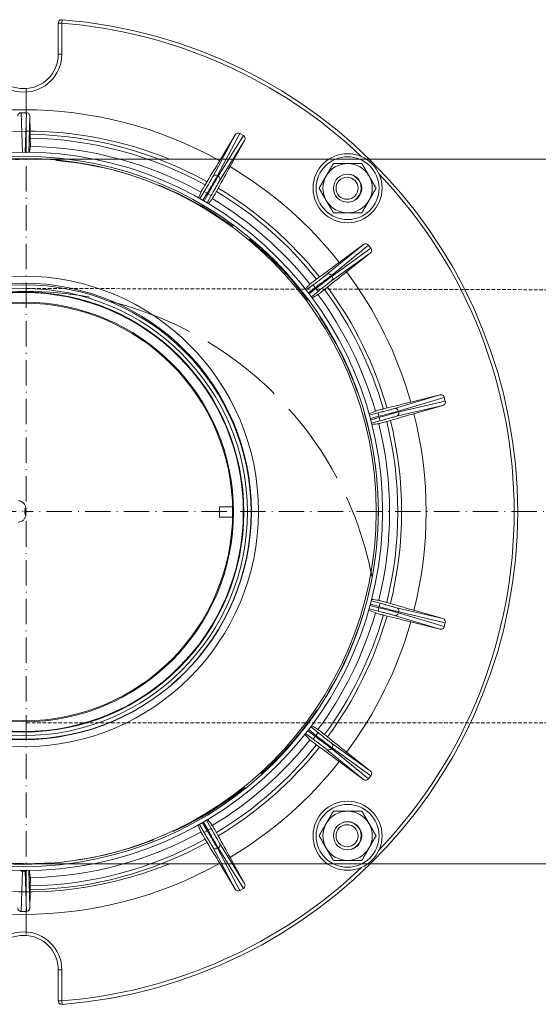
# Model space of a CAD drawing. Header units: millimetres. Extents: x 17747 to 112039, y -74980 to 446921.
# Tile 219 of 256: x 55283 to 55357, y 183014 to 183154. Entities that reach past the tile are written whole.
import ezdxf

# ---------------------------------------------------------------- set-up
doc = ezdxf.new("R2010")
doc.units = ezdxf.units.MM
for name, pattern in [('ACAD_ISO02W100', [15, 12, -3]), ('ACAD_ISO10W100', [18, 12, -3, 0, -3]), ('ČÁRKOVANÁ', [0.75, 0.5, -0.25])]:
    doc.linetypes.add(name, pattern=pattern)
for name, color, linetype, lineweight in [('UT_ZARIZENI - ZDROJ TEPLA', 3, 'Continuous', 35), ('VZT_09 ODA (SÁNÍ) - OBRYS', 7, 'Continuous', 5), ('VZT_10 ODA (SÁNÍ) - OSA', 7, 'ACAD_ISO10W100', 5), ('VZT_12 ODA (SÁNÍ) - SKRYTÉ', 3, 'ACAD_ISO02W100', 5)]:
    doc.layers.add(name, color=color, linetype=linetype, lineweight=lineweight)

msp = doc.modelspace()

# ---------------------------------------------------------------- linework, layer by layer
at = {"layer": 'UT_ZARIZENI - ZDROJ TEPLA', "lineweight": 13}
for p, q in [((55288.94, 183148.64), (55288.94, 183153.03)), ((55288.94, 183153.03), (55289.44, 183153.03)), ((55289.48, 183153.53), (55289.44, 183153.03)), ((55289.44, 183153.03), (55289.44, 183148.64)), ((55288.94, 183148.64), (55289.44, 183148.64)), ((55283.67, 183140.33), (55283.85, 183134.73)), ((55284.23, 183134.73), (55284.41, 183140.33)), ((55284.9, 183139.83), (55284.74, 183134.73)), ((55311.53, 183131.39), (55314.73, 183137.36)), ((55315.21, 183137.08), (55314.73, 183137.36)), ((55284.95, 183137.27), (55284.96, 183136.72)), ((55310.86, 183131.23), (55314.05, 183137.17)), ((55315.21, 183137.08), (55311.64, 183131.32)), ((55315.39, 183136.4), (55311.84, 183130.66)), ((55314.05, 183137.17), (55311.85, 183133.52)), ((55313.32, 183132.67), (55315.39, 183136.4)), ((55309.78, 183130.07), (55310.06, 183130.54)), ((55311.53, 183131.39), (55311.64, 183131.32)), ((55309.04, 183128.15), (55309.64, 183129.14)), ((55310.07, 183128.89), (55309.64, 183129.14)), ((55311.64, 183129.63), (55311.38, 183129.15)), ((55309.47, 183127.9), (55310.07, 183128.89)), ((55310.21, 183128.81), (55309.65, 183127.8)), ((55310.07, 183128.89), (55310.21, 183128.81)), ((55310.64, 183128.56), (55310.08, 183127.54)), ((55310.21, 183128.81), (55310.64, 183128.56)), ((55327.03, 183117.34), (55332.25, 183121.61)), ((55327.71, 183117.23), (55332.95, 183121.52)), ((55333.29, 183121.09), (55327.79, 183117.13)), ((55332.25, 183121.61), (55328.82, 183119.08)), ((55333.29, 183121.09), (55332.95, 183121.52)), ((55333.19, 183120.38), (55327.71, 183116.45)), ((55329.86, 183117.73), (55333.19, 183120.38)), ((55325.59, 183116.69), (55326.03, 183117.01)), ((55327.71, 183117.23), (55327.79, 183117.13)), ((55324.13, 183115.16), (55325.1, 183115.88)), ((55324.44, 183114.77), (55325.4, 183115.48)), ((55325.5, 183115.35), (55324.56, 183114.61)), ((55325.4, 183115.48), (55325.1, 183115.88)), ((55325.4, 183115.48), (55325.5, 183115.35)), ((55325.81, 183114.96), (55325.5, 183115.35)), ((55327.14, 183115.56), (55326.71, 183115.22)), ((55325.81, 183114.96), (55324.86, 183114.21)), ((55336.65, 183098.32), (55343.11, 183100.27)), ((55337.24, 183097.96), (55343.73, 183099.92)), ((55343.11, 183100.27), (55338.97, 183099.24)), ((55343.87, 183099.39), (55343.73, 183099.92)), ((55335.07, 183098.27), (55335.6, 183098.41)), ((55343.51, 183098.78), (55336.94, 183097.24)), ((55343.87, 183099.39), (55337.27, 183097.84)), ((55339.41, 183097.6), (55343.51, 183098.78)), ((55333.1, 183097.41), (55334.32, 183097.72)), ((55333.23, 183096.93), (55334.44, 183097.23)), ((55334.48, 183097.08), (55333.28, 183096.73)), ((55334.44, 183097.23), (55334.32, 183097.72)), ((55334.44, 183097.23), (55334.48, 183097.08)), ((55334.48, 183097.08), (55334.62, 183096.59)), ((55337.24, 183097.96), (55337.27, 183097.84)), ((55334.62, 183096.59), (55333.41, 183096.25)), ((55336.07, 183096.64), (55335.55, 183096.49)), ((55313.68, 183084.39), (55311.83, 183084.39)), ((55311.83, 183082.89), (55311.83, 183084.39)), ((55311.83, 183082.89), (55313.68, 183082.89)), ((55334.44, 183070.06), (55333.18, 183070.37)), ((55333.24, 183070.57), (55334.48, 183070.21)), ((55333.37, 183071.05), (55334.62, 183070.69)), ((55334.48, 183070.21), (55334.62, 183070.69)), ((55335.55, 183070.8), (55336.07, 183070.65)), ((55334.32, 183069.57), (55333.05, 183069.89)), ((55334.32, 183069.57), (55334.44, 183070.06)), ((55334.48, 183070.21), (55334.44, 183070.06)), ((55335.6, 183068.88), (55335.07, 183069.01)), ((55343.11, 183067.02), (55336.65, 183068.96)), ((55336.94, 183070.05), (55343.51, 183068.51)), ((55337.27, 183069.45), (55337.24, 183069.32)), ((55343.73, 183067.37), (55337.24, 183069.32)), ((55337.27, 183069.45), (55343.87, 183067.9)), ((55343.51, 183068.51), (55339.41, 183069.69)), ((55338.97, 183068.05), (55343.11, 183067.02)), ((55343.73, 183067.37), (55343.87, 183067.9)), ((55325.1, 183051.4), (55324.04, 183052.19)), ((55325.4, 183051.81), (55324.35, 183052.58)), ((55324.48, 183052.75), (55325.5, 183051.93)), ((55324.78, 183053.15), (55325.81, 183052.32)), ((55325.5, 183051.93), (55325.81, 183052.32)), ((55325.1, 183051.4), (55325.4, 183051.81)), ((55325.5, 183051.93), (55325.4, 183051.81)), ((55326.71, 183052.07), (55327.14, 183051.72)), ((55327.71, 183050.84), (55333.19, 183046.91)), ((55326.03, 183050.27), (55325.59, 183050.6)), ((55332.25, 183045.68), (55327.03, 183049.95)), ((55327.79, 183050.16), (55327.71, 183050.06)), ((55332.95, 183045.76), (55327.71, 183050.06)), ((55327.79, 183050.16), (55333.29, 183046.2)), ((55333.19, 183046.91), (55329.86, 183049.56)), ((55328.82, 183048.21), (55332.25, 183045.68)), ((55332.95, 183045.76), (55333.29, 183046.2)), ((55310.07, 183038.4), (55309.39, 183039.52)), ((55309.57, 183039.63), (55310.21, 183038.48)), ((55310, 183039.88), (55310.64, 183038.72)), ((55309.64, 183038.14), (55308.96, 183039.27)), ((55309.64, 183038.14), (55310.07, 183038.4)), ((55310.21, 183038.48), (55310.07, 183038.4)), ((55310.21, 183038.48), (55310.64, 183038.72)), ((55311.38, 183038.14), (55311.64, 183037.66)), ((55310.06, 183036.75), (55309.78, 183037.22)), ((55314.05, 183030.12), (55310.86, 183036.06)), ((55311.64, 183035.96), (55311.53, 183035.9)), ((55314.73, 183029.93), (55311.53, 183035.9)), ((55311.64, 183035.96), (55315.21, 183030.2)), ((55311.84, 183036.62), (55315.39, 183030.89)), ((55315.39, 183030.89), (55313.32, 183034.62)), ((55283.85, 183032.66), (55283.67, 183026.95)), ((55284.41, 183026.95), (55284.23, 183032.66)), ((55284.74, 183032.74), (55284.9, 183027.46)), ((55311.85, 183033.77), (55314.05, 183030.12)), ((55284.96, 183030.57), (55284.95, 183030.02)), ((55314.73, 183029.93), (55315.21, 183030.2)), ((55288.94, 183014.26), (55288.94, 183018.64)), ((55288.94, 183018.64), (55289.44, 183018.64)), ((55289.44, 183018.64), (55289.44, 183014.26)), ((55288.94, 183014.26), (55289.44, 183014.26)), ((55289.48, 183013.76), (55289.44, 183014.26))]:
    msp.add_line(p, q, dxfattribs=at)
for centre, radius in [((55283.96, 183083.73), 51), ((55283.96, 183083.73), 50.41), ((55283.96, 183083.73), 50.11), ((55330, 183129.61), 4.9), ((55330, 183129.61), 4.46), ((55330, 183129.61), 2), ((55329.93, 183129.6), 1.57), ((55283.96, 183083.73), 33.4), ((55283.96, 183083.73), 32.4), ((55284.04, 183083.64), 32.26), ((55284.04, 183083.64), 31.74), ((55284.04, 183083.64), 31.24), ((55284.04, 183083.64), 31.16), ((55284.04, 183083.64), 29.78), ((55284.04, 183083.64), 29.65), ((55330, 183037.68), 4.9), ((55330, 183037.68), 4.46), ((55330, 183037.68), 2), ((55329.93, 183037.68), 1.57)]:
    msp.add_circle(centre, radius, dxfattribs=at)
for centre, radius, start, end in [((55289.44, 183153.03), 0.5, 85.5466, 180), ((55284.04, 183083.64), 69.6, 46.445, 85.5466), ((55284.04, 183083.64), 70.1, 274.4534, 85.5466), ((55284.04, 183148.64), 5.4, 180, 0), ((55284.04, 183148.64), 4.9, 180, 0), ((55284.04, 183083.64), 57.11, 60.8515, 119.1485), ((55284.04, 183083.64), 53.63, 60.9756, 89.0244), ((55284.04, 183083.64), 53.09, 60.9974, 89.0026), ((55284.04, 183083.64), 51.92, 61.0294, 88.9706), ((55284.04, 183083.64), 57.11, 38.3515, 59.1485), ((55330, 183129.61), 3.5, 89.9, 149.9), ((55330, 183129.61), 3.5, 29.9, 89.9), ((55330, 183129.61), 3.5, 149.9, 209.9), ((55329.93, 183129.6), 2, 271.9938, 89.8173), ((55330, 183129.61), 3.5, 329.9, 29.9), ((55284.04, 183083.64), 69.6, 316.445, 43.555), ((55284.04, 183083.64), 53.09, 38.4974, 59.0026), ((55284.04, 183083.64), 53.63, 38.4756, 59.0244), ((55284.04, 183083.64), 51.92, 38.5294, 58.9706), ((55330, 183129.61), 3.5, 209.9, 269.9), ((55330, 183129.61), 3.5, 269.9, 329.9), ((55284.04, 183083.64), 57.11, 15.8515, 36.6485), ((55284.04, 183083.64), 53.09, 15.9974, 36.5026), ((55284.04, 183083.64), 53.63, 15.9756, 36.5244), ((55284.04, 183083.64), 51.92, 16.0294, 36.4706), ((55343.4, 183099.26), 0.484, 359.9914, 14.9956), ((55284.04, 183083.64), 57.11, 345.8515, 14.1485), ((55284.04, 183083.64), 51.92, 346.0294, 13.9706), ((55284.04, 183083.64), 53.09, 345.9974, 14.0026), ((55284.04, 183083.64), 53.63, 345.9756, 14.0244), ((55284.04, 183083.64), 51.92, 323.5294, 343.9706), ((55284.04, 183083.64), 53.09, 323.4974, 344.0026), ((55284.04, 183083.64), 53.63, 323.4756, 344.0244), ((55284.04, 183083.64), 57.11, 323.3515, 344.1485), ((55284.04, 183083.64), 51.92, 301.0294, 321.4706), ((55284.04, 183083.64), 53.09, 300.9974, 321.5026), ((55284.04, 183083.64), 53.63, 300.9756, 321.5244), ((55284.04, 183083.64), 57.11, 300.8515, 321.6485), ((55330, 183037.68), 3.5, 89.9, 149.9), ((55330, 183037.68), 3.5, 29.9, 89.9), ((55329.93, 183037.68), 2, 271.9938, 89.8173), ((55284.04, 183083.64), 51.92, 271.0294, 298.9706), ((55330, 183037.68), 3.5, 149.9, 209.9), ((55330, 183037.68), 3.5, 329.9, 29.9), ((55284.04, 183083.64), 53.63, 270.9756, 299.0244), ((55284.04, 183083.64), 53.09, 270.9974, 299.0026), ((55330, 183037.68), 3.5, 209.9, 269.9), ((55330, 183037.68), 3.5, 269.9, 329.9), ((55284.04, 183083.64), 57.11, 240.8515, 299.1485), ((55284.04, 183083.64), 69.6, 274.4534, 313.555), ((55284.04, 183018.64), 5.4, 0, 180), ((55284.04, 183018.64), 4.9, 0, 180), ((55289.44, 183014.26), 0.5, 180, 274.4534)]:
    msp.add_arc(centre, radius, start, end, dxfattribs=at)
for centre, major_axis, ratio, start_param, end_param in [((55285.15, 183140.75), (0.35, -20.02), 0.013042, 4.757936, 4.886824), ((55314.48, 183136.91), (-0.245, -0.456), 0.965894, 3.111266, 4.661816), ((55314.95, 183136.64), (-0.273, -0.44), 0.965894, 1.621369, 3.17192), ((55311.29, 183130.97), (-0.441, 0.236), 0.965894, 4.682062, 6.232613), ((55311.4, 183130.91), (0.425, -0.263), 0.965894, 0.050573, 1.601123), ((55332.54, 183121.21), (-0.401, -0.328), 0.965894, 3.111266, 4.661816), ((55332.88, 183120.77), (-0.42, -0.302), 0.965894, 1.621369, 3.17192), ((55327.33, 183116.94), (-0.317, 0.387), 0.965894, 5.190278, 6.232613), ((55327.33, 183116.94), (0.317, -0.387), 0.965894, 1.540469, 2.048686), ((55327.4, 183116.84), (0.292, -0.406), 0.965894, 0.050573, 1.601123), ((55343.23, 183099.79), (-0.496, -0.15), 0.965894, 3.111266, 4.661816), ((55336.77, 183097.84), (-0.145, 0.479), 0.965894, 4.682062, 6.232613), ((55343.37, 183099.26), (-0.504, -0.118), 0.965894, 1.621369, 2.918787), ((55336.81, 183097.72), (0.114, -0.487), 0.965894, 0.050573, 1.347991), ((55336.81, 183097.72), (-0.114, 0.487), 0.965894, 4.489583, 4.742716), ((55336.77, 183069.45), (-0.145, -0.479), 0.965894, 0.050573, 1.601123), ((55336.81, 183069.57), (0.114, 0.487), 0.965894, 5.190278, 6.232613), ((55336.81, 183069.57), (-0.114, -0.487), 0.965894, 1.540469, 2.048686), ((55343.37, 183068.03), (-0.504, 0.118), 0.965894, 3.111266, 4.661816), ((55343.23, 183067.5), (-0.496, 0.15), 0.965894, 1.621369, 3.17192), ((55327.4, 183050.45), (0.292, 0.406), 0.965894, 5.190278, 6.232613), ((55327.33, 183050.35), (-0.317, -0.387), 0.965894, 0.050573, 1.601123), ((55327.4, 183050.45), (-0.292, -0.406), 0.965894, 1.540469, 2.048686), ((55332.88, 183046.52), (-0.42, 0.302), 0.965894, 3.111266, 4.661816), ((55332.54, 183046.08), (-0.401, 0.328), 0.965894, 1.621369, 3.17192), ((55311.29, 183036.32), (-0.441, -0.236), 0.965894, 0.050573, 1.601123), ((55311.4, 183036.38), (-0.425, -0.263), 0.965894, 1.540469, 2.048686), ((55311.4, 183036.38), (0.425, 0.263), 0.965894, 5.190278, 6.232613), ((55283.85, 183033.14), (0.5, -0.016), 0.965894, 4.184286, 4.742716), ((55284.23, 183033.14), (-0.5, -0.016), 0.965894, 1.540469, 2.104203), ((55285.15, 183026.54), (-0.35, -20.02), 0.013042, 4.537953, 4.666842), ((55314.48, 183030.38), (0.245, -0.456), 0.965894, 4.762962, 6.313512), ((55314.95, 183030.65), (0.273, -0.44), 0.965894, 6.252858, 7.803409)]:
    msp.add_ellipse(centre, major_axis=major_axis, ratio=ratio, start_param=start_param, end_param=end_param, dxfattribs=at)
msp.add_ellipse((55284.28, 183083.72), major_axis=(0, 0.5), ratio=0.139173, dxfattribs=at)
for points, knots in [([(55283.18, 183139.83), (55283.18, 183139.89), (55283.19, 183139.95), (55283.23, 183140.07), (55283.26, 183140.12), (55283.34, 183140.21), (55283.4, 183140.25), (55283.46, 183140.28), (55283.47, 183140.29), (55283.49, 183140.3), (55283.53, 183140.31), (55283.56, 183140.32), (55283.62, 183140.33), (55283.64, 183140.33), (55283.67, 183140.33), (55283.67, 183140.33), (55283.67, 183140.33)], [-0.05609471, -0.05609471, -0.05609471, -0.05609471, -0.03793282, -0.03793282, -0.01994566, -0.01994566, 0, 0, 0, 0.00473253, 0.00473253, 0.01474455, 0.01474455, 0.0220341, 0.0220341, 0.02254335, 0.02254335, 0.02254335, 0.02254335]), ([(55284.41, 183140.33), (55284.41, 183140.33), (55284.42, 183140.33), (55284.45, 183140.33), (55284.47, 183140.33), (55284.53, 183140.32), (55284.56, 183140.31), (55284.65, 183140.28), (55284.7, 183140.24), (55284.8, 183140.15), (55284.84, 183140.09), (55284.89, 183139.97), (55284.9, 183139.9), (55284.9, 183139.83)], [0, 0, 0, 0, 0.00148846, 0.00148846, 0.0090164, 0.0090164, 0.01826527, 0.01826527, 0.03803648, 0.03803648, 0.05805003, 0.05805003, 0.07842042, 0.07842042, 0.07842042, 0.07842042]), ([(55284.96, 183136.72), (55284.97, 183136.66), (55284.97, 183136.6), (55284.97, 183136.42), (55284.97, 183136.28), (55284.97, 183136.05), (55284.98, 183135.93), (55284.98, 183135.75), (55284.98, 183135.67), (55284.97, 183135.59), (55284.97, 183135.56), (55284.97, 183135.55)], [0.1316447, 0.1316447, 0.1316447, 0.1316447, 0.1481679, 0.1481679, 0.1852202, 0.1852202, 0.2222539, 0.2222539, 0.2592753, 0.2592753, 0.2881178, 0.2881178, 0.2881178, 0.2881178]), ([(55309.64, 183129.14), (55309.76, 183129.35), (55309.88, 183129.54), (55309.99, 183129.73), (55310.01, 183129.76), (55310.02, 183129.79), (55310.04, 183129.82), (55310.04, 183129.82), (55310.05, 183129.83), (55310.05, 183129.83), (55310.18, 183130.06), (55310.31, 183130.26), (55310.42, 183130.45), (55310.52, 183130.62), (55310.6, 183130.77), (55310.67, 183130.89), (55310.68, 183130.91), (55310.69, 183130.92), (55310.7, 183130.93), (55310.7, 183130.94), (55310.7, 183130.94), (55310.7, 183130.94), (55310.78, 183131.07), (55310.83, 183131.17), (55310.86, 183131.23)], [0, 0, 0, 0, 0.21875, 0.21875, 0.21875, 0.25, 0.25, 0.25, 0.256641, 0.256641, 0.256641, 0.5, 0.5, 0.5, 0.71875, 0.71875, 0.71875, 0.743134, 0.743134, 0.743134, 0.75, 0.75, 0.75, 1, 1, 1, 1]), ([(55310.07, 183128.89), (55310.24, 183129.17), (55310.4, 183129.45), (55310.72, 183129.98), (55310.87, 183130.23), (55311.13, 183130.68), (55311.24, 183130.88), (55311.42, 183131.19), (55311.49, 183131.31), (55311.53, 183131.39)], [0, 0, 0, 0, 0.25, 0.25, 0.5, 0.5, 0.75, 0.75, 1, 1, 1, 1]), ([(55311.64, 183131.32), (55311.6, 183131.25), (55311.53, 183131.13), (55311.34, 183130.82), (55311.23, 183130.62), (55310.97, 183130.17), (55310.83, 183129.92), (55310.53, 183129.38), (55310.37, 183129.09), (55310.21, 183128.81)], [0, 0, 0, 0, 0.25, 0.25, 0.5, 0.5, 0.75, 0.75, 1, 1, 1, 1]), ([(55311.84, 183130.66), (55311.8, 183130.61), (55311.76, 183130.54), (55311.7, 183130.43), (55311.69, 183130.42), (55311.68, 183130.4), (55311.67, 183130.39), (55311.67, 183130.38), (55311.67, 183130.38), (55311.67, 183130.37), (55311.59, 183130.24), (55311.5, 183130.08), (55311.39, 183129.89), (55311.29, 183129.72), (55311.19, 183129.54), (55311.07, 183129.33), (55311.06, 183129.31), (55311.05, 183129.29), (55311.04, 183129.27), (55311.03, 183129.26), (55311.03, 183129.25), (55311.03, 183129.25), (55310.9, 183129.03), (55310.77, 183128.8), (55310.64, 183128.56)], [0, 0, 0, 0, 0.21875, 0.21875, 0.21875, 0.25, 0.25, 0.25, 0.256641, 0.256641, 0.256641, 0.5, 0.5, 0.5, 0.71875, 0.71875, 0.71875, 0.743134, 0.743134, 0.743134, 0.75, 0.75, 0.75, 1, 1, 1, 1]), ([(55309.19, 183129.06), (55309.19, 183129.07), (55309.2, 183129.1), (55309.24, 183129.17), (55309.28, 183129.24), (55309.37, 183129.39), (55309.43, 183129.5), (55309.55, 183129.69), (55309.63, 183129.82), (55309.72, 183129.97), (55309.75, 183130.02), (55309.78, 183130.07)], [0.3044714, 0.3044714, 0.3044714, 0.3044714, 0.333314, 0.333314, 0.3703354, 0.3703354, 0.4073691, 0.4073691, 0.4444213, 0.4444213, 0.4609445, 0.4609445, 0.4609445, 0.4609445]), ([(55311.38, 183129.15), (55311.35, 183129.1), (55311.32, 183129.04), (55311.23, 183128.89), (55311.16, 183128.76), (55311.05, 183128.56), (55310.99, 183128.46), (55310.91, 183128.3), (55310.86, 183128.23), (55310.82, 183128.16), (55310.81, 183128.14), (55310.8, 183128.13)], [0.1316447, 0.1316447, 0.1316447, 0.1316447, 0.1481679, 0.1481679, 0.1852202, 0.1852202, 0.2222539, 0.2222539, 0.2592753, 0.2592753, 0.2881178, 0.2881178, 0.2881178, 0.2881178]), ([(55324.65, 183115.98), (55324.66, 183115.99), (55324.68, 183116.01), (55324.75, 183116.06), (55324.81, 183116.11), (55324.95, 183116.21), (55325.05, 183116.29), (55325.23, 183116.43), (55325.35, 183116.51), (55325.49, 183116.62), (55325.54, 183116.65), (55325.59, 183116.69)], [0.3044714, 0.3044714, 0.3044714, 0.3044714, 0.333314, 0.333314, 0.3703354, 0.3703354, 0.4073691, 0.4073691, 0.4444213, 0.4444213, 0.4609445, 0.4609445, 0.4609445, 0.4609445]), ([(55325.1, 183115.88), (55325.29, 183116.02), (55325.47, 183116.16), (55325.65, 183116.29), (55325.68, 183116.31), (55325.7, 183116.33), (55325.73, 183116.35), (55325.74, 183116.36), (55325.74, 183116.36), (55325.75, 183116.36), (55325.96, 183116.52), (55326.15, 183116.66), (55326.32, 183116.8), (55326.48, 183116.91), (55326.61, 183117.02), (55326.73, 183117.1), (55326.74, 183117.11), (55326.75, 183117.12), (55326.77, 183117.13), (55326.77, 183117.14), (55326.77, 183117.14), (55326.78, 183117.14), (55326.89, 183117.23), (55326.98, 183117.3), (55327.03, 183117.34)], [0, 0, 0, 0, 0.21875, 0.21875, 0.21875, 0.25, 0.25, 0.25, 0.256641, 0.256641, 0.256641, 0.5, 0.5, 0.5, 0.71875, 0.71875, 0.71875, 0.743134, 0.743134, 0.743134, 0.75, 0.75, 0.75, 1, 1, 1, 1]), ([(55325.4, 183115.48), (55325.66, 183115.68), (55325.92, 183115.87), (55326.42, 183116.25), (55326.65, 183116.42), (55327.07, 183116.74), (55327.25, 183116.87), (55327.54, 183117.09), (55327.64, 183117.18), (55327.71, 183117.23)], [0, 0, 0, 0, 0.25, 0.25, 0.5, 0.5, 0.75, 0.75, 1, 1, 1, 1]), ([(55327.79, 183117.13), (55327.72, 183117.08), (55327.61, 183117), (55327.32, 183116.78), (55327.14, 183116.64), (55326.73, 183116.32), (55326.5, 183116.14), (55326.01, 183115.76), (55325.76, 183115.56), (55325.5, 183115.35)], [0, 0, 0, 0, 0.25, 0.25, 0.5, 0.5, 0.75, 0.75, 1, 1, 1, 1]), ([(55327.71, 183116.45), (55327.67, 183116.41), (55327.59, 183116.36), (55327.5, 183116.29), (55327.48, 183116.28), (55327.47, 183116.27), (55327.46, 183116.25), (55327.45, 183116.25), (55327.45, 183116.25), (55327.45, 183116.25), (55327.32, 183116.15), (55327.18, 183116.04), (55327, 183115.91), (55326.85, 183115.79), (55326.68, 183115.65), (55326.5, 183115.51), (55326.48, 183115.5), (55326.46, 183115.48), (55326.44, 183115.46), (55326.43, 183115.46), (55326.43, 183115.45), (55326.42, 183115.45), (55326.22, 183115.29), (55326.02, 183115.13), (55325.81, 183114.96)], [0, 0, 0, 0, 0.21875, 0.21875, 0.21875, 0.25, 0.25, 0.25, 0.256641, 0.256641, 0.256641, 0.5, 0.5, 0.5, 0.71875, 0.71875, 0.71875, 0.743134, 0.743134, 0.743134, 0.75, 0.75, 0.75, 1, 1, 1, 1]), ([(55326.71, 183115.22), (55326.67, 183115.19), (55326.62, 183115.15), (55326.48, 183115.04), (55326.36, 183114.95), (55326.19, 183114.81), (55326.09, 183114.73), (55325.95, 183114.62), (55325.89, 183114.57), (55325.82, 183114.52), (55325.8, 183114.51), (55325.79, 183114.5)], [0.1316447, 0.1316447, 0.1316447, 0.1316447, 0.1481679, 0.1481679, 0.1852202, 0.1852202, 0.2222539, 0.2222539, 0.2592753, 0.2592753, 0.2881178, 0.2881178, 0.2881178, 0.2881178]), ([(55333.94, 183097.98), (55333.94, 183097.98), (55333.97, 183097.99), (55334.05, 183098.01), (55334.13, 183098.04), (55334.3, 183098.08), (55334.42, 183098.11), (55334.64, 183098.17), (55334.78, 183098.2), (55334.95, 183098.25), (55335.01, 183098.26), (55335.07, 183098.27)], [0.3044714, 0.3044714, 0.3044714, 0.3044714, 0.333314, 0.333314, 0.3703354, 0.3703354, 0.4073691, 0.4073691, 0.4444213, 0.4444213, 0.4609445, 0.4609445, 0.4609445, 0.4609445]), ([(55334.32, 183097.72), (55334.54, 183097.77), (55334.76, 183097.83), (55334.98, 183097.88), (55335.01, 183097.89), (55335.04, 183097.9), (55335.07, 183097.91), (55335.08, 183097.91), (55335.09, 183097.91), (55335.09, 183097.91), (55335.35, 183097.98), (55335.58, 183098.04), (55335.79, 183098.09), (55335.98, 183098.14), (55336.14, 183098.18), (55336.28, 183098.22), (55336.3, 183098.22), (55336.31, 183098.23), (55336.33, 183098.23), (55336.33, 183098.23), (55336.34, 183098.24), (55336.34, 183098.24), (55336.48, 183098.27), (55336.59, 183098.3), (55336.65, 183098.32)], [0, 0, 0, 0, 0.21875, 0.21875, 0.21875, 0.25, 0.25, 0.25, 0.256641, 0.256641, 0.256641, 0.5, 0.5, 0.5, 0.71875, 0.71875, 0.71875, 0.743134, 0.743134, 0.743134, 0.75, 0.75, 0.75, 1, 1, 1, 1]), ([(55334.44, 183097.23), (55334.75, 183097.31), (55335.07, 183097.39), (55335.67, 183097.55), (55335.95, 183097.62), (55336.46, 183097.75), (55336.68, 183097.81), (55337.03, 183097.9), (55337.16, 183097.94), (55337.24, 183097.96)], [0, 0, 0, 0, 0.25, 0.25, 0.5, 0.5, 0.75, 0.75, 1, 1, 1, 1]), ([(55337.27, 183097.84), (55337.19, 183097.82), (55337.06, 183097.79), (55336.71, 183097.7), (55336.49, 183097.64), (55335.99, 183097.5), (55335.7, 183097.42), (55335.11, 183097.25), (55334.79, 183097.16), (55334.48, 183097.08)], [0, 0, 0, 0, 0.25, 0.25, 0.5, 0.5, 0.75, 0.75, 1, 1, 1, 1]), ([(55336.94, 183097.24), (55336.88, 183097.22), (55336.8, 183097.2), (55336.68, 183097.17), (55336.66, 183097.17), (55336.65, 183097.16), (55336.63, 183097.16), (55336.63, 183097.16), (55336.62, 183097.15), (55336.62, 183097.15), (55336.47, 183097.11), (55336.29, 183097.07), (55336.08, 183097.01), (55335.89, 183096.96), (55335.69, 183096.9), (55335.46, 183096.84), (55335.44, 183096.83), (55335.41, 183096.82), (55335.39, 183096.81), (55335.38, 183096.81), (55335.37, 183096.81), (55335.37, 183096.81), (55335.12, 183096.74), (55334.87, 183096.67), (55334.62, 183096.59)], [0, 0, 0, 0, 0.21875, 0.21875, 0.21875, 0.25, 0.25, 0.25, 0.256641, 0.256641, 0.256641, 0.5, 0.5, 0.5, 0.71875, 0.71875, 0.71875, 0.743134, 0.743134, 0.743134, 0.75, 0.75, 0.75, 1, 1, 1, 1]), ([(55335.55, 183096.49), (55335.49, 183096.47), (55335.43, 183096.46), (55335.26, 183096.41), (55335.12, 183096.37), (55334.9, 183096.31), (55334.78, 183096.27), (55334.62, 183096.23), (55334.54, 183096.21), (55334.45, 183096.18), (55334.43, 183096.18), (55334.42, 183096.18)], [0.1316447, 0.1316447, 0.1316447, 0.1316447, 0.1481679, 0.1481679, 0.1852202, 0.1852202, 0.2222539, 0.2222539, 0.2592753, 0.2592753, 0.2881178, 0.2881178, 0.2881178, 0.2881178]), ([(55283.29, 183085.22), (55283.4, 183085.22), (55283.51, 183085.2), (55283.7, 183085.13), (55283.79, 183085.09), (55283.95, 183084.98), (55284.01, 183084.92), (55284.12, 183084.79), (55284.16, 183084.72), (55284.24, 183084.59), (55284.26, 183084.53), (55284.3, 183084.39), (55284.31, 183084.33), (55284.33, 183084.23), (55284.33, 183084.2), (55284.34, 183084.14), (55284.34, 183084.11), (55284.35, 183084.04), (55284.35, 183084.01), (55284.35, 183083.94), (55284.36, 183083.91), (55284.36, 183083.79), (55284.36, 183083.7), (55284.36, 183083.52), (55284.35, 183083.43), (55284.33, 183083.24), (55284.33, 183083.14), (55284.27, 183082.94), (55284.25, 183082.88), (55284.19, 183082.76), (55284.16, 183082.71), (55284.09, 183082.61), (55284.05, 183082.56), (55283.96, 183082.47), (55283.91, 183082.43), (55283.76, 183082.33), (55283.64, 183082.27), (55283.43, 183082.22), (55283.36, 183082.22), (55283.29, 183082.22)], [3.141593, 3.141593, 3.141593, 3.141593, 3.186232, 3.186232, 3.235343, 3.235343, 3.299464, 3.299464, 3.396593, 3.396593, 3.553806, 3.553806, 3.834839, 3.834839, 3.980117, 3.980117, 4.136503, 4.136503, 4.299642, 4.299642, 4.463158, 4.463158, 4.88484, 4.88484, 5.298341, 5.298341, 5.83615, 5.83615, 6.001028, 6.001028, 6.087869, 6.087869, 6.148023, 6.148023, 6.190059, 6.190059, 6.253927, 6.253927, 6.283185, 6.283185, 6.283185, 6.283185]), ([(55334.42, 183071.11), (55334.43, 183071.11), (55334.45, 183071.1), (55334.54, 183071.08), (55334.62, 183071.06), (55334.78, 183071.02), (55334.9, 183070.98), (55335.12, 183070.92), (55335.26, 183070.88), (55335.43, 183070.83), (55335.49, 183070.82), (55335.55, 183070.8)], [0.3044714, 0.3044714, 0.3044714, 0.3044714, 0.333314, 0.333314, 0.3703354, 0.3703354, 0.4073691, 0.4073691, 0.4444213, 0.4444213, 0.4609445, 0.4609445, 0.4609445, 0.4609445]), ([(55334.62, 183070.69), (55334.84, 183070.63), (55335.06, 183070.57), (55335.28, 183070.51), (55335.31, 183070.5), (55335.34, 183070.49), (55335.37, 183070.48), (55335.37, 183070.48), (55335.38, 183070.48), (55335.39, 183070.47), (55335.64, 183070.4), (55335.87, 183070.34), (55336.08, 183070.28), (55336.27, 183070.23), (55336.43, 183070.18), (55336.57, 183070.15), (55336.59, 183070.14), (55336.6, 183070.14), (55336.62, 183070.13), (55336.62, 183070.13), (55336.63, 183070.13), (55336.63, 183070.13), (55336.77, 183070.09), (55336.88, 183070.07), (55336.94, 183070.05)], [0, 0, 0, 0, 0.21875, 0.21875, 0.21875, 0.25, 0.25, 0.25, 0.256641, 0.256641, 0.256641, 0.5, 0.5, 0.5, 0.71875, 0.71875, 0.71875, 0.743134, 0.743134, 0.743134, 0.75, 0.75, 0.75, 1, 1, 1, 1]), ([(55335.07, 183069.01), (55335.01, 183069.03), (55334.95, 183069.04), (55334.78, 183069.09), (55334.64, 183069.12), (55334.42, 183069.18), (55334.3, 183069.21), (55334.13, 183069.25), (55334.05, 183069.27), (55333.97, 183069.3), (55333.94, 183069.31), (55333.94, 183069.31)], [0.1316447, 0.1316447, 0.1316447, 0.1316447, 0.1481679, 0.1481679, 0.1852202, 0.1852202, 0.2222539, 0.2222539, 0.2592753, 0.2592753, 0.2881178, 0.2881178, 0.2881178, 0.2881178]), ([(55336.65, 183068.96), (55336.59, 183068.98), (55336.51, 183069.01), (55336.39, 183069.04), (55336.38, 183069.04), (55336.36, 183069.05), (55336.34, 183069.05), (55336.34, 183069.05), (55336.33, 183069.05), (55336.33, 183069.05), (55336.18, 183069.09), (55336, 183069.14), (55335.79, 183069.2), (55335.6, 183069.25), (55335.39, 183069.3), (55335.17, 183069.36), (55335.15, 183069.36), (55335.12, 183069.37), (55335.09, 183069.38), (55335.09, 183069.38), (55335.08, 183069.38), (55335.07, 183069.38), (55334.83, 183069.44), (55334.58, 183069.51), (55334.32, 183069.57)], [0, 0, 0, 0, 0.21875, 0.21875, 0.21875, 0.25, 0.25, 0.25, 0.256641, 0.256641, 0.256641, 0.5, 0.5, 0.5, 0.71875, 0.71875, 0.71875, 0.743134, 0.743134, 0.743134, 0.75, 0.75, 0.75, 1, 1, 1, 1]), ([(55337.24, 183069.32), (55337.16, 183069.35), (55337.03, 183069.39), (55336.68, 183069.48), (55336.46, 183069.54), (55335.95, 183069.67), (55335.67, 183069.74), (55335.07, 183069.9), (55334.75, 183069.98), (55334.44, 183070.06)], [0, 0, 0, 0, 0.25, 0.25, 0.5, 0.5, 0.75, 0.75, 1, 1, 1, 1]), ([(55334.48, 183070.21), (55334.79, 183070.12), (55335.11, 183070.03), (55335.7, 183069.87), (55335.99, 183069.79), (55336.49, 183069.65), (55336.71, 183069.59), (55337.06, 183069.5), (55337.19, 183069.47), (55337.27, 183069.45)], [0, 0, 0, 0, 0.25, 0.25, 0.5, 0.5, 0.75, 0.75, 1, 1, 1, 1]), ([(55325.79, 183052.79), (55325.8, 183052.78), (55325.82, 183052.76), (55325.89, 183052.71), (55325.95, 183052.66), (55326.09, 183052.56), (55326.19, 183052.48), (55326.36, 183052.34), (55326.48, 183052.25), (55326.62, 183052.14), (55326.67, 183052.1), (55326.71, 183052.07)], [0.3044714, 0.3044714, 0.3044714, 0.3044714, 0.333314, 0.333314, 0.3703354, 0.3703354, 0.4073691, 0.4073691, 0.4444213, 0.4444213, 0.4609445, 0.4609445, 0.4609445, 0.4609445]), ([(55325.81, 183052.32), (55325.99, 183052.18), (55326.17, 183052.04), (55326.35, 183051.9), (55326.37, 183051.88), (55326.4, 183051.86), (55326.42, 183051.84), (55326.43, 183051.83), (55326.43, 183051.83), (55326.44, 183051.83), (55326.64, 183051.66), (55326.83, 183051.52), (55327, 183051.38), (55327.16, 183051.26), (55327.29, 183051.16), (55327.41, 183051.07), (55327.42, 183051.06), (55327.43, 183051.05), (55327.45, 183051.04), (55327.45, 183051.04), (55327.45, 183051.04), (55327.46, 183051.03), (55327.57, 183050.95), (55327.66, 183050.88), (55327.71, 183050.84)], [0, 0, 0, 0, 0.21875, 0.21875, 0.21875, 0.25, 0.25, 0.25, 0.256641, 0.256641, 0.256641, 0.5, 0.5, 0.5, 0.71875, 0.71875, 0.71875, 0.743134, 0.743134, 0.743134, 0.75, 0.75, 0.75, 1, 1, 1, 1]), ([(55325.59, 183050.6), (55325.54, 183050.63), (55325.49, 183050.67), (55325.35, 183050.78), (55325.23, 183050.86), (55325.05, 183051), (55324.95, 183051.07), (55324.81, 183051.18), (55324.75, 183051.23), (55324.68, 183051.28), (55324.66, 183051.3), (55324.65, 183051.31)], [0.1316447, 0.1316447, 0.1316447, 0.1316447, 0.1481679, 0.1481679, 0.1852202, 0.1852202, 0.2222539, 0.2222539, 0.2592753, 0.2592753, 0.2881178, 0.2881178, 0.2881178, 0.2881178]), ([(55327.03, 183049.95), (55326.98, 183049.99), (55326.91, 183050.04), (55326.82, 183050.12), (55326.8, 183050.13), (55326.79, 183050.14), (55326.78, 183050.15), (55326.77, 183050.15), (55326.77, 183050.15), (55326.77, 183050.16), (55326.64, 183050.25), (55326.5, 183050.36), (55326.32, 183050.49), (55326.17, 183050.61), (55326, 183050.74), (55325.81, 183050.88), (55325.79, 183050.89), (55325.77, 183050.91), (55325.75, 183050.92), (55325.74, 183050.93), (55325.74, 183050.93), (55325.73, 183050.94), (55325.53, 183051.09), (55325.32, 183051.24), (55325.1, 183051.4)], [0, 0, 0, 0, 0.21875, 0.21875, 0.21875, 0.25, 0.25, 0.25, 0.256641, 0.256641, 0.256641, 0.5, 0.5, 0.5, 0.71875, 0.71875, 0.71875, 0.743134, 0.743134, 0.743134, 0.75, 0.75, 0.75, 1, 1, 1, 1]), ([(55327.71, 183050.06), (55327.64, 183050.11), (55327.54, 183050.19), (55327.25, 183050.42), (55327.07, 183050.55), (55326.65, 183050.87), (55326.42, 183051.04), (55325.92, 183051.41), (55325.66, 183051.61), (55325.4, 183051.81)], [0, 0, 0, 0, 0.25, 0.25, 0.5, 0.5, 0.75, 0.75, 1, 1, 1, 1]), ([(55325.5, 183051.93), (55325.76, 183051.73), (55326.01, 183051.53), (55326.5, 183051.15), (55326.73, 183050.97), (55327.14, 183050.65), (55327.32, 183050.51), (55327.61, 183050.29), (55327.72, 183050.2), (55327.79, 183050.16)], [0, 0, 0, 0, 0.25, 0.25, 0.5, 0.5, 0.75, 0.75, 1, 1, 1, 1]), ([(55309.78, 183037.22), (55309.75, 183037.27), (55309.72, 183037.32), (55309.63, 183037.47), (55309.55, 183037.6), (55309.43, 183037.79), (55309.37, 183037.9), (55309.28, 183038.05), (55309.24, 183038.12), (55309.2, 183038.19), (55309.19, 183038.22), (55309.19, 183038.22)], [0.1316447, 0.1316447, 0.1316447, 0.1316447, 0.1481679, 0.1481679, 0.1852202, 0.1852202, 0.2222539, 0.2222539, 0.2592753, 0.2592753, 0.2881178, 0.2881178, 0.2881178, 0.2881178]), ([(55310.86, 183036.06), (55310.83, 183036.11), (55310.79, 183036.19), (55310.73, 183036.3), (55310.72, 183036.31), (55310.71, 183036.33), (55310.7, 183036.34), (55310.7, 183036.35), (55310.7, 183036.35), (55310.7, 183036.35), (55310.62, 183036.49), (55310.53, 183036.65), (55310.42, 183036.84), (55310.32, 183037), (55310.21, 183037.19), (55310.09, 183037.39), (55310.08, 183037.41), (55310.06, 183037.43), (55310.05, 183037.45), (55310.05, 183037.46), (55310.04, 183037.47), (55310.04, 183037.47), (55309.91, 183037.69), (55309.78, 183037.91), (55309.64, 183038.14)], [0, 0, 0, 0, 0.21875, 0.21875, 0.21875, 0.25, 0.25, 0.25, 0.256641, 0.256641, 0.256641, 0.5, 0.5, 0.5, 0.71875, 0.71875, 0.71875, 0.743134, 0.743134, 0.743134, 0.75, 0.75, 0.75, 1, 1, 1, 1]), ([(55311.53, 183035.9), (55311.49, 183035.98), (55311.42, 183036.09), (55311.24, 183036.41), (55311.13, 183036.61), (55310.87, 183037.05), (55310.72, 183037.31), (55310.4, 183037.84), (55310.24, 183038.12), (55310.07, 183038.4)], [0, 0, 0, 0, 0.25, 0.25, 0.5, 0.5, 0.75, 0.75, 1, 1, 1, 1]), ([(55310.21, 183038.48), (55310.37, 183038.2), (55310.53, 183037.91), (55310.83, 183037.37), (55310.97, 183037.12), (55311.23, 183036.66), (55311.34, 183036.47), (55311.53, 183036.15), (55311.6, 183036.04), (55311.64, 183035.96)], [0, 0, 0, 0, 0.25, 0.25, 0.5, 0.5, 0.75, 0.75, 1, 1, 1, 1]), ([(55310.64, 183038.72), (55310.76, 183038.52), (55310.87, 183038.32), (55310.98, 183038.12), (55310.99, 183038.1), (55311.01, 183038.07), (55311.03, 183038.04), (55311.03, 183038.03), (55311.03, 183038.03), (55311.04, 183038.02), (55311.16, 183037.8), (55311.28, 183037.59), (55311.39, 183037.4), (55311.49, 183037.23), (55311.57, 183037.08), (55311.64, 183036.95), (55311.65, 183036.94), (55311.66, 183036.93), (55311.67, 183036.91), (55311.67, 183036.91), (55311.67, 183036.91), (55311.67, 183036.9), (55311.74, 183036.78), (55311.8, 183036.68), (55311.84, 183036.62)], [0, 0, 0, 0, 0.21875, 0.21875, 0.21875, 0.25, 0.25, 0.25, 0.256641, 0.256641, 0.256641, 0.5, 0.5, 0.5, 0.71875, 0.71875, 0.71875, 0.743134, 0.743134, 0.743134, 0.75, 0.75, 0.75, 1, 1, 1, 1]), ([(55310.8, 183039.16), (55310.81, 183039.15), (55310.82, 183039.13), (55310.86, 183039.06), (55310.91, 183038.98), (55310.99, 183038.83), (55311.05, 183038.73), (55311.16, 183038.53), (55311.23, 183038.4), (55311.32, 183038.24), (55311.35, 183038.19), (55311.38, 183038.14)], [0.3044714, 0.3044714, 0.3044714, 0.3044714, 0.333314, 0.333314, 0.3703354, 0.3703354, 0.4073691, 0.4073691, 0.4444213, 0.4444213, 0.4609445, 0.4609445, 0.4609445, 0.4609445]), ([(55284.23, 183032.66), (55284.16, 183032.66), (55284.1, 183032.66), (55284.04, 183032.66), (55283.98, 183032.66), (55283.92, 183032.66), (55283.85, 183032.66)], [0, 0, 0, 0, 0.5, 0.5, 0.5, 1, 1, 1, 1]), ([(55284.97, 183031.74), (55284.97, 183031.73), (55284.97, 183031.7), (55284.98, 183031.62), (55284.98, 183031.54), (55284.98, 183031.36), (55284.97, 183031.24), (55284.97, 183031.01), (55284.97, 183030.86), (55284.97, 183030.69), (55284.97, 183030.63), (55284.96, 183030.57)], [0.3044714, 0.3044714, 0.3044714, 0.3044714, 0.333314, 0.333314, 0.3703354, 0.3703354, 0.4073691, 0.4073691, 0.4444213, 0.4444213, 0.4609445, 0.4609445, 0.4609445, 0.4609445]), ([(55283.67, 183026.95), (55283.67, 183026.95), (55283.66, 183026.95), (55283.63, 183026.95), (55283.61, 183026.96), (55283.55, 183026.97), (55283.52, 183026.98), (55283.43, 183027.01), (55283.38, 183027.05), (55283.28, 183027.14), (55283.24, 183027.2), (55283.19, 183027.32), (55283.18, 183027.39), (55283.18, 183027.46)], [0, 0, 0, 0, 0.00148846, 0.00148846, 0.0090164, 0.0090164, 0.01826527, 0.01826527, 0.03803648, 0.03803648, 0.05805003, 0.05805003, 0.07842042, 0.07842042, 0.07842042, 0.07842042]), ([(55284.9, 183027.46), (55284.9, 183027.44), (55284.9, 183027.42), (55284.89, 183027.34), (55284.87, 183027.28), (55284.82, 183027.17), (55284.78, 183027.12), (55284.69, 183027.04), (55284.64, 183027.01), (55284.54, 183026.97), (55284.51, 183026.96), (55284.46, 183026.96), (55284.43, 183026.95), (55284.41, 183026.95), (55284.41, 183026.95), (55284.41, 183026.95), (55284.41, 183026.95)], [-0.07839719, -0.07839719, -0.07839719, -0.07839719, -0.07290402, -0.07290402, -0.05391197, -0.05391197, -0.0364468, -0.0364468, -0.01707044, -0.01707044, -0.00724644, -0.00724644, 0, 0, 0, 0.00023876, 0.00023876, 0.00023876, 0.00023876])]:
    msp.add_open_spline(points, degree=3, knots=knots, dxfattribs=at)
for points in [[(55283.67, 183140.33), (55283.92, 183140.33), (55284.16, 183140.33), (55284.41, 183140.33)], [(55284.41, 183140.33), (55284.41, 183140.33), (55284.41, 183140.33), (55284.41, 183140.33)], [(55284.86, 183134.73), (55284.9, 183135), (55284.93, 183135.28), (55284.97, 183135.55)], [(55310.06, 183130.54), (55310.67, 183131.55), (55311.29, 183132.57), (55311.85, 183133.52)], [(55313.32, 183132.67), (55312.79, 183131.71), (55312.21, 183130.66), (55311.64, 183129.63)], [(55309.19, 183129.06), (55309.08, 183128.79), (55308.96, 183128.52), (55308.85, 183128.25)], [(55310.26, 183127.43), (55310.44, 183127.67), (55310.62, 183127.9), (55310.8, 183128.13)], [(55326.03, 183117.01), (55326.98, 183117.71), (55327.94, 183118.42), (55328.82, 183119.08)], [(55329.86, 183117.73), (55328.99, 183117.05), (55328.06, 183116.3), (55327.14, 183115.56)], [(55324.65, 183115.98), (55324.44, 183115.76), (55324.22, 183115.54), (55324, 183115.33)], [(55324.98, 183114.04), (55325.25, 183114.2), (55325.52, 183114.35), (55325.79, 183114.5)], [(55335.6, 183098.41), (55336.75, 183098.69), (55337.91, 183098.98), (55338.97, 183099.24)], [(55333.94, 183097.98), (55333.64, 183097.85), (55333.34, 183097.73), (55333.04, 183097.6)], [(55339.41, 183097.6), (55338.35, 183097.3), (55337.21, 183096.97), (55336.07, 183096.64)], [(55333.46, 183096.06), (55333.78, 183096.1), (55334.1, 183096.14), (55334.42, 183096.18)], [(55334.42, 183071.11), (55334.08, 183071.15), (55333.75, 183071.19), (55333.41, 183071.24)], [(55336.07, 183070.65), (55337.21, 183070.32), (55338.35, 183069.99), (55339.41, 183069.69)], [(55333, 183069.7), (55333.31, 183069.57), (55333.62, 183069.44), (55333.94, 183069.31)], [(55338.97, 183068.05), (55337.91, 183068.31), (55336.75, 183068.6), (55335.6, 183068.88)], [(55325.79, 183052.79), (55325.49, 183052.96), (55325.19, 183053.13), (55324.89, 183053.3)], [(55323.93, 183052.04), (55324.17, 183051.8), (55324.41, 183051.55), (55324.65, 183051.31)], [(55327.14, 183051.72), (55328.06, 183050.99), (55328.99, 183050.24), (55329.86, 183049.56)], [(55328.82, 183048.21), (55327.94, 183048.87), (55326.98, 183049.57), (55326.03, 183050.27)], [(55310.8, 183039.16), (55310.59, 183039.43), (55310.38, 183039.7), (55310.17, 183039.98)], [(55308.8, 183039.18), (55308.93, 183038.86), (55309.06, 183038.54), (55309.19, 183038.22)], [(55311.85, 183033.77), (55311.29, 183034.71), (55310.67, 183035.74), (55310.06, 183036.75)], [(55311.64, 183037.66), (55312.21, 183036.63), (55312.79, 183035.58), (55313.32, 183034.62)], [(55283.85, 183032.73), (55283.85, 183032.7), (55283.85, 183032.68), (55283.85, 183032.66)], [(55284.23, 183032.66), (55284.23, 183032.68), (55284.23, 183032.7), (55284.23, 183032.73)], [(55284.97, 183031.74), (55284.93, 183032.07), (55284.88, 183032.4), (55284.84, 183032.74)], [(55284.41, 183026.95), (55284.16, 183026.95), (55283.92, 183026.95), (55283.67, 183026.95)], [(55283.67, 183026.95), (55283.67, 183026.95), (55283.67, 183026.95), (55283.67, 183026.95)]]:
    msp.add_open_spline(points, degree=3, dxfattribs=at)
for points, weights in [([(55326.97, 183131.36), (55327.44, 183132.17), (55327.99, 183133.11)], [3.29193235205, 3.29193235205, 3.05558224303]), ([(55327.99, 183133.11), (55329.07, 183133.11), (55330.01, 183133.11)], [3.05558224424, 3.29193235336, 3.29193235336]), ([(55330.01, 183133.11), (55330.95, 183133.1), (55332.03, 183133.1)], [3.29193235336, 3.29193235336, 3.05558224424]), ([(55332.03, 183133.1), (55332.57, 183132.16), (55333.04, 183131.35)], [3.05558224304, 3.29193235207, 3.29193235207]), ([(55325.96, 183129.61), (55326.5, 183130.55), (55326.97, 183131.36)], [3.05558224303, 3.29193235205, 3.29193235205]), ([(55333.04, 183131.35), (55333.5, 183130.54), (55334.04, 183129.6)], [3.29193235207, 3.29193235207, 3.05558224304]), ([(55326.97, 183127.86), (55326.5, 183128.67), (55325.96, 183129.61)], [3.29193235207, 3.29193235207, 3.05558224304]), ([(55334.04, 183129.6), (55333.5, 183128.66), (55333.03, 183127.85)], [3.05558224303, 3.29193235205, 3.29193235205]), ([(55327.98, 183126.11), (55327.44, 183127.05), (55326.97, 183127.86)], [3.05558224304, 3.29193235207, 3.29193235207]), ([(55333.03, 183127.85), (55332.56, 183127.04), (55332.02, 183126.1)], [3.29193235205, 3.29193235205, 3.05558224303]), ([(55330, 183126.11), (55329.06, 183126.11), (55327.98, 183126.11)], [3.29193235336, 3.29193235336, 3.05558224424]), ([(55332.02, 183126.1), (55330.93, 183126.1), (55330, 183126.11)], [3.05558224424, 3.29193235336, 3.29193235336]), ([(55326.97, 183039.44), (55327.44, 183040.25), (55327.99, 183041.19)], [3.29193235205, 3.29193235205, 3.05558224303]), ([(55327.99, 183041.19), (55329.07, 183041.18), (55330.01, 183041.18)], [3.05558224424, 3.29193235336, 3.29193235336]), ([(55330.01, 183041.18), (55330.95, 183041.18), (55332.03, 183041.18)], [3.29193235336, 3.29193235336, 3.05558224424]), ([(55332.03, 183041.18), (55332.57, 183040.24), (55333.04, 183039.43)], [3.05558224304, 3.29193235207, 3.29193235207]), ([(55325.96, 183037.69), (55326.5, 183038.63), (55326.97, 183039.44)], [3.05558224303, 3.29193235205, 3.29193235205]), ([(55333.04, 183039.43), (55333.5, 183038.61), (55334.04, 183037.68)], [3.29193235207, 3.29193235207, 3.05558224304]), ([(55326.97, 183035.94), (55326.5, 183036.75), (55325.96, 183037.69)], [3.29193235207, 3.29193235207, 3.05558224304]), ([(55334.04, 183037.68), (55333.5, 183036.74), (55333.03, 183035.93)], [3.05558224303, 3.29193235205, 3.29193235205]), ([(55327.98, 183034.19), (55327.44, 183035.12), (55326.97, 183035.94)], [3.05558224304, 3.29193235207, 3.29193235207]), ([(55333.03, 183035.93), (55332.56, 183035.12), (55332.02, 183034.18)], [3.29193235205, 3.29193235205, 3.05558224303]), ([(55330, 183034.18), (55329.06, 183034.18), (55327.98, 183034.19)], [3.29193235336, 3.29193235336, 3.05558224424]), ([(55332.02, 183034.18), (55330.93, 183034.18), (55330, 183034.18)], [3.05558224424, 3.29193235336, 3.29193235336])]:
    msp.add_rational_spline(points, weights, degree=2, dxfattribs=at)
at = {"layer": 'VZT_09 ODA (SÁNÍ) - OBRYS'}
for p, q in [((55376.36, 183133.72), (55284.68, 183133.72)), ((55284.68, 183033.72), (55376.36, 183033.72))]:
    msp.add_line(p, q, dxfattribs=at)
at = {"layer": 'VZT_09 ODA (SÁNÍ) - OBRYS', "linetype": 'ČÁRKOVANÁ'}
for p, q in [((55919.46, 183113.8), (55284.36, 183115.38)), ((55919.46, 183053.8), (55284.36, 183053.72))]:
    msp.add_line(p, q, dxfattribs=at)
at = {"layer": 'VZT_09 ODA (SÁNÍ) - OBRYS'}
for start, end in [(90, 292.1916), (67.8084, 90)]:
    msp.add_arc((55284.36, 183083.72), 54, start, end, dxfattribs=at)
msp.add_open_spline([(55284.52, 183133.72), (55283.02, 183133.71), (55281.46, 183133.64), (55278.22, 183133.33), (55276.55, 183133.08), (55273.23, 183132.42), (55271.6, 183132.01), (55268.43, 183131.05), (55266.91, 183130.49), (55264.05, 183129.31), (55262.58, 183128.63), (55259.67, 183127.08), (55258.22, 183126.21), (55255.42, 183124.34), (55254.06, 183123.34), (55251.51, 183121.24), (55250.32, 183120.15), (55248.13, 183117.97), (55247.04, 183116.77), (55244.95, 183114.23), (55243.94, 183112.88), (55242.07, 183110.08), (55241.21, 183108.64), (55239.66, 183105.73), (55238.97, 183104.26), (55237.79, 183101.41), (55237.24, 183099.9), (55236.28, 183096.75), (55235.86, 183095.11), (55235.21, 183091.82), (55234.96, 183090.15), (55234.65, 183086.87), (55234.57, 183085.26), (55234.57, 183083.72), (55234.57, 183082.17), (55234.65, 183080.56), (55234.96, 183077.28), (55235.21, 183075.62), (55235.86, 183072.32), (55236.28, 183070.69), (55237.24, 183067.54), (55237.79, 183066.02), (55238.97, 183063.17), (55239.66, 183061.71), (55241.21, 183058.8), (55242.07, 183057.35), (55243.94, 183054.55), (55244.95, 183053.2), (55247.04, 183050.66), (55248.13, 183049.47), (55250.32, 183047.28), (55251.51, 183046.19), (55254.06, 183044.09), (55255.42, 183043.09), (55258.22, 183041.22), (55259.67, 183040.35), (55262.58, 183038.81), (55264.05, 183038.12), (55266.91, 183036.94), (55268.43, 183036.39), (55271.6, 183035.42), (55273.23, 183035.01), (55276.55, 183034.35), (55278.22, 183034.11), (55281.46, 183033.79), (55283.02, 183033.72), (55284.52, 183033.72)], degree=3, knots=[-73.971679, -73.971679, -73.971679, -73.971679, -69.487377, -69.487377, -64.842815, -64.842815, -60.198253, -60.198253, -55.553691, -55.553691, -50.919101, -50.919101, -46.28451, -46.28451, -41.64992, -41.64992, -37.01533, -37.01533, -32.38673, -32.38673, -27.75813, -27.75813, -23.129531, -23.129531, -18.500931, -18.500931, -13.875699, -13.875699, -9.250466, -9.250466, -4.625233, -4.625233, 0, 0, 0, 4.625233, 4.625233, 9.250466, 9.250466, 13.875699, 13.875699, 18.500931, 18.500931, 23.129531, 23.129531, 27.75813, 27.75813, 32.38673, 32.38673, 37.01533, 37.01533, 41.64992, 41.64992, 46.28451, 46.28451, 50.919101, 50.919101, 55.553691, 55.553691, 60.198253, 60.198253, 64.842815, 64.842815, 69.487377, 69.487377, 73.971679, 73.971679, 73.971679, 73.971679], dxfattribs=at)
for points in [[(55284.68, 183133.72), (55284.63, 183133.72), (55284.57, 183133.72), (55284.52, 183133.72)], [(55284.52, 183033.72), (55284.57, 183033.72), (55284.63, 183033.72), (55284.68, 183033.72)]]:
    msp.add_open_spline(points, degree=3, dxfattribs=at)
at = {"layer": 'VZT_10 ODA (SÁNÍ) - OSA', "ltscale": 0.3}
for p in [(55284.36, 183143.72), (55224.36, 183083.72), (55284.36, 183023.72), (55384.36, 183083.72)]:
    msp.add_line(p, (55284.36, 183083.72), dxfattribs=at)
at = {"layer": 'VZT_12 ODA (SÁNÍ) - SKRYTÉ', "color": 0}
msp.add_circle((55284.36, 183083.72), 50, dxfattribs=at)
msp.add_arc((55284.36, 183064.97), 50, 10.8069, 169.1931, dxfattribs=at)

doc.saveas('drawing.dxf')
